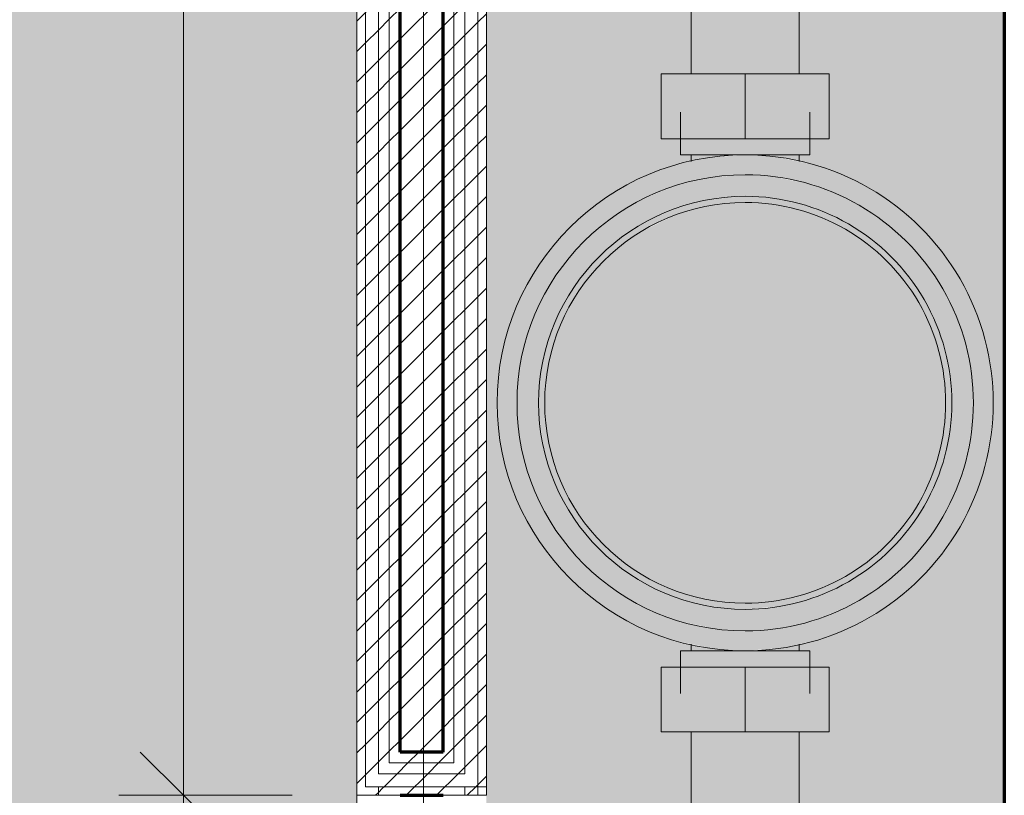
# Model space of a CAD drawing. Header units: metres. Extents: x -17.4 to -12.3, y -17 to 1.
# Tile 9 of 72: x -14.067 to -13.839, y -16.555 to -16.375. Entities that reach past the tile are written whole.
import ezdxf

# ---------------------------------------------------------------- set-up
doc = ezdxf.new("R2010")
doc.units = ezdxf.units.M
doc.linetypes.add('Tracejado 4mm', pattern=[0.006, 0.004, -0.002])
for name, color, linetype, lineweight in [('A-ANNO-DIMS', 7, 'Continuous', 9), ('A-ANNO-DIMS-10', 7, 'Continuous', 9), ('A-DETL-GENF', 7, 'Continuous', 5), ('A-WALL', 7, 'Continuous', 70), ('A-WALL-FNSH', 7, 'Continuous', 70), ('A-WALL-PATT', 7, 'Continuous', 70), ('G-ANNO-TEXT', 7, 'Continuous', 9), ('I-WALL', 7, 'Continuous', 5), ('P-PIPE', 7, 'Continuous', 5)]:
    doc.layers.add(name, color=color, linetype=linetype, lineweight=lineweight)
doc.layers.add('A-DETL', color=7, linetype='Continuous', lineweight=5, true_color=0x00a600)
doc.styles.add('Arial_7', font='arial.ttf', dxfattribs={"height": 0.025})
doc.dimstyles.new('Com_linha__ref__contínua__-_Cor_Vermelha_Arial_2_5mm_5', dxfattribs={"dimscale": 0.3048, "dimtxt": 0.025506, "dimasz": 0.065617, "dimexe": 0.049213, "dimexo": 0.049213, "dimgap": 0.004921, "dimtad": 1, "dimlfac": 100, "dimrnd": 0.01, "dimdsep": 46, "dimtxsty": 'Arial_7', "dimblk1": 'OBLIQUE', "dimblk2": 'OBLIQUE', "dimsah": 1, "dimcen": 0.09, "dimdle": 0.049213, "dimazin": 0, "dimtfac": 1, "dimtdec": 4, "dimtix": 1, "dimtmove": 0, "dimatfit": 3, "dimfxl": 1, "dimtvp": 1, "dimtolj": 1, "dimtzin": 0, "dimarcsym": 2})
pattern_1 = [(45, (-19.8451535, 0), (-0.0035355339, 0.0035355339), [])]

# ---------------------------------------------------------------- blocks, each defined once
blk = doc.blocks.new('Hidrômetro - Hidrômetro 3m³_h 3_4_-3047294-DET_MURETA Copiar 1')
at = {"layer": 'P-PIPE', "true_color": 0x0076ec}
for points in [[(0.0575, 0), (0.05681, 0.00878), (0.05495, 0.01695), (0.05181, 0.02495), (0.04736, 0.03257), (0.04215, 0.03911), (0.03585, 0.04496), (0.02875, 0.0498), (0.02101, 0.05353), (0.01279, 0.05606), (0.00395, 0.05734), (-0.0043, 0.05734), (-0.01279, 0.05606), (-0.02101, 0.05353), (-0.02875, 0.0498), (-0.03585, 0.04496), (-0.04215, 0.03911), (-0.04751, 0.03239), (-0.05181, 0.02495), (-0.05495, 0.01695), (-0.05691, 0.00788), (-0.0575, 0), (-0.05289, 0), (-0.05214, 0.00857), (-0.05042, 0.01589), (-0.04749, 0.02323), (-0.0437, 0.02979), (-0.03877, 0.03597), (-0.0328, 0.04147), (-0.02644, 0.0458), (-0.01932, 0.04923), (-0.01177, 0.05156), (-0.00358, 0.05274), (0.0043, 0.05269), (0.01177, 0.05156), (0.01932, 0.04923), (0.0265, 0.04576), (0.03305, 0.04129), (0.03907, 0.0356), (0.0437, 0.02979), (0.04765, 0.02295), (0.05054, 0.01559), (0.05235, 0.00714), (0.05289, 0), (0.05748, 0)], [(0.05289, 0), (0.0523, 0.00788), (0.05054, 0.01559), (0.04749, 0.02323), (0.04364, 0.02987), (0.03877, 0.03597), (0.03298, 0.04135), (0.02644, 0.0458), (0.01932, 0.04923), (0.01177, 0.05156), (0.00358, 0.05274), (-0.00395, 0.05274), (-0.01177, 0.05156), (-0.01932, 0.04923), (-0.0265, 0.04576), (-0.03305, 0.04129), (-0.03907, 0.0356), (-0.0437, 0.02979), (-0.04765, 0.02295), (-0.05054, 0.01559), (-0.05235, 0.00714), (-0.05289, 0), (-0.04789, 0), (-0.04718, 0.00788), (-0.04576, 0.01412), (-0.04299, 0.02105), (-0.03957, 0.02698), (-0.03511, 0.03257), (-0.02986, 0.03744), (-0.02394, 0.04147), (-0.0175, 0.04458), (-0.01066, 0.04669), (-0.00358, 0.04776), (0.00395, 0.0477), (0.01137, 0.04647), (0.0175, 0.04458), (0.02422, 0.04129), (0.03008, 0.03724), (0.03511, 0.03257), (0.03957, 0.02698), (0.04315, 0.02078), (0.04576, 0.01411), (0.04735, 0.00714), (0.04793, 0), (0.0523, 0)], [(0.04789, 0), (0.04718, 0.00788), (0.04576, 0.01412), (0.04315, 0.02078), (0.03957, 0.02698), (0.03511, 0.03257), (0.02986, 0.03744), (0.02394, 0.04147), (0.0175, 0.04458), (0.01066, 0.04669), (0.00358, 0.04776), (-0.00395, 0.0477), (-0.01137, 0.04647), (-0.0175, 0.04458), (-0.02422, 0.04129), (-0.02987, 0.03743), (-0.03511, 0.03257), (-0.03957, 0.02698), (-0.04315, 0.02078), (-0.04576, 0.01411), (-0.04735, 0.00714), (-0.04789, 0), (-0.04647, 0), (-0.04576, 0.00808), (-0.04367, 0.01589), (-0.04024, 0.02323), (-0.0356, 0.02987), (-0.02986, 0.03561), (-0.02323, 0.04024), (-0.01589, 0.04367), (-0.00807, 0.04576), (0, 0.04647), (0.00807, 0.04576), (0.01589, 0.04367), (0.02323, 0.04024), (0.03008, 0.03539), (0.03565, 0.02979), (0.04024, 0.02323), (0.04375, 0.01559), (0.04576, 0.00807), (0.04647, 0), (0.04735, 0)], [(0.04647, 0), (0.04576, 0.00807), (0.04367, 0.01589), (0.04024, 0.02323), (0.0356, 0.02987), (0.02987, 0.0356), (0.02323, 0.04024), (0.01589, 0.04367), (0.00807, 0.04576), (0, 0.04647), (-0.00807, 0.04576), (-0.01589, 0.04367), (-0.02323, 0.04024), (-0.02987, 0.0356), (-0.0356, 0.02987), (-0.04024, 0.02323), (-0.04367, 0.01589), (-0.04576, 0.00807), (-0.04647, 0), (0.04576, 0)], [(-0.0575, 0.00884), (-0.0575, 0.015), (-0.06125, 0.015), (-0.06125, 0), (-0.0575, 0), (-0.0575, 0.00878)], [(0.06125, 0.01412), (0.06125, 0.015), (0.0575, 0.015), (0.0575, 0), (0.06125, 0), (0.06125, 0.01356)], [(-0.0575, -0.0013), (-0.0575, 0), (-0.06125, 0), (-0.06125, -0.015), (-0.0575, -0.015), (-0.0575, -0.00375)], [(0.0575, 0), (0.05289, 0), (0.05214, -0.00857), (0.05054, -0.01559), (0.04749, -0.02323), (0.04364, -0.02987), (0.03877, -0.03597), (0.03298, -0.04135), (0.02644, -0.0458), (0.01932, -0.04923), (0.01177, -0.05156), (0.00358, -0.05274), (-0.0043, -0.05269), (-0.01177, -0.05156), (-0.01932, -0.04923), (-0.0265, -0.04576), (-0.03298, -0.04135), (-0.03907, -0.0356), (-0.0437, -0.02979), (-0.04765, -0.02295), (-0.05054, -0.01559), (-0.05233, -0.00747), (-0.05289, 0), (-0.0575, 0), (-0.05686, -0.00857), (-0.05495, -0.01695), (-0.05181, -0.02495), (-0.04751, -0.03239), (-0.04215, -0.03911), (-0.03585, -0.04496), (-0.02875, -0.0498), (-0.02101, -0.05353), (-0.01279, -0.05606), (-0.00395, -0.05734), (0.0043, -0.05734), (0.01279, -0.05606), (0.02101, -0.05353), (0.02875, -0.0498), (0.03585, -0.04496), (0.04215, -0.03911), (0.04751, -0.03239), (0.05181, -0.02495), (0.05495, -0.01695), (0.05691, -0.00788), (0.05748, -0.00027)], [(0.05289, 0), (0.04789, 0), (0.04735, -0.00714), (0.04576, -0.01412), (0.04315, -0.02078), (0.03957, -0.02698), (0.03511, -0.03257), (0.02986, -0.03744), (0.02394, -0.04147), (0.0175, -0.04458), (0.01066, -0.04669), (0.00358, -0.04776), (-0.00395, -0.0477), (-0.01137, -0.04647), (-0.0175, -0.04458), (-0.02412, -0.04135), (-0.02987, -0.03743), (-0.03511, -0.03257), (-0.03957, -0.02698), (-0.04315, -0.02078), (-0.04576, -0.01411), (-0.04735, -0.00714), (-0.04789, 0), (-0.05289, 0), (-0.05226, -0.00807), (-0.05042, -0.01589), (-0.04749, -0.02323), (-0.0437, -0.02979), (-0.03877, -0.03597), (-0.0328, -0.04147), (-0.02644, -0.0458), (-0.01932, -0.04923), (-0.01177, -0.05156), (-0.00358, -0.05274), (0.00395, -0.05274), (0.01177, -0.05156), (0.01932, -0.04923), (0.0265, -0.04576), (0.03298, -0.04135), (0.03907, -0.0356), (0.0437, -0.02979), (0.04765, -0.02295), (0.05054, -0.01559), (0.05235, -0.00714), (0.05278, -0.00148)], [(0.04789, 0), (0.04647, 0), (0.04576, -0.00808), (0.04367, -0.01589), (0.0399, -0.02372), (0.0356, -0.02987), (0.02986, -0.03561), (0.02323, -0.04024), (0.01589, -0.04367), (0.00807, -0.04576), (0, -0.04647), (-0.00807, -0.04576), (-0.01589, -0.04367), (-0.02323, -0.04024), (-0.02987, -0.0356), (-0.03565, -0.02979), (-0.04024, -0.02323), (-0.04367, -0.01589), (-0.04582, -0.00747), (-0.04647, 0), (-0.04789, 0), (-0.04728, -0.00747), (-0.04576, -0.01412), (-0.04299, -0.02105), (-0.03957, -0.02698), (-0.03511, -0.03257), (-0.02986, -0.03744), (-0.02394, -0.04147), (-0.0175, -0.04458), (-0.01066, -0.04669), (-0.00358, -0.04776), (0.00395, -0.0477), (0.01137, -0.04647), (0.0175, -0.04458), (0.02394, -0.04147), (0.03008, -0.03724), (0.03511, -0.03257), (0.03957, -0.02698), (0.04315, -0.02078), (0.04576, -0.01411), (0.04735, -0.00714)], [(0.04647, 0), (-0.04647, 0), (-0.04576, -0.00807), (-0.04367, -0.01589), (-0.0399, -0.02372), (-0.0356, -0.02987), (-0.02987, -0.0356), (-0.02323, -0.04024), (-0.01589, -0.04367), (-0.00807, -0.04576), (0, -0.04647), (0.00807, -0.04576), (0.01589, -0.04367), (0.02323, -0.04024), (0.03008, -0.03539), (0.0356, -0.02987), (0.04024, -0.02323), (0.04367, -0.01589), (0.04576, -0.00807)], [(0.06125, -0.00942), (0.06125, 0), (0.0575, 0), (0.0575, -0.015), (0.06125, -0.015), (0.06125, -0.01061)]]:
    blk.add_hatch(color=150, dxfattribs=at).paths.add_polyline_path(points)
h = blk.add_hatch(color=150, dxfattribs=at)
h.paths.add_polyline_path([(0.0575, 0.00857), (0.0575, 0.0125), (0.05597, 0.01245), (0.05691, 0.00788), (0.0575, 0.0013), (0.0575, 0.0075)])
h.paths.add_polyline_path([(-0.05596, 0.0125), (-0.0575, 0.0125), (-0.0574, 0.0013), (-0.05678, 0.00891), (-0.05597, 0.01245)])
h = blk.add_hatch(color=150, dxfattribs=at)
h.paths.add_polyline_path([(0.0575, -0.00478), (0.05748, -0.00027), (0.05678, -0.00891), (0.05596, -0.0125), (0.0575, -0.0125), (0.0575, -0.00575)])
h.paths.add_polyline_path([(-0.05596, -0.0125), (-0.05691, -0.00788), (-0.0575, -0.0013), (-0.0575, -0.0125), (-0.05686, -0.0125)])
at = {"layer": 'P-PIPE'}
for p, q in [((-0.0575, 0.015), (-0.06736, 0.015)), ((-0.0575, 0), (-0.0575, 0.015)), ((0.06736, 0.015), (0.0575, 0.015)), ((0.0575, 0), (0.0575, 0.015)), ((-0.05596, 0.0125), (-0.0575, 0.0125)), ((0.0575, 0.0125), (0.05596, 0.0125)), ((-0.0575, -0.015), (-0.0575, 0)), ((0.0575, -0.015), (0.0575, 0)), ((-0.0575, -0.0125), (-0.05596, -0.0125)), ((0.05596, -0.0125), (0.0575, -0.0125)), ((-0.06736, -0.015), (-0.0575, -0.015)), ((0.0575, -0.015), (0.06736, -0.015))]:
    blk.add_line(p, q, dxfattribs=at)
for radius, start, end in [(0.0575, 360, 180), (0.05289, 360, 180), (0.04789, 360, 180), (0.04647, 360, 180), (0.0575, 180, 360), (0.05289, 180, 360), (0.04789, 180, 360), (0.04647, 180, 360)]:
    blk.add_arc((0, 0), radius, start, end, dxfattribs=at)
blk = doc.blocks.new('Tubete porca de PVC com bucha de latão 3-4 - Tubete porca de PVC com bucha de latão 3-4-2921738-DET_MURETA Copiar 1')
at = {"layer": 'P-PIPE', "true_color": 0x7f7f7f}
for points in [[(0.03, 0.01949), (0.015, 0.01949), (0.015, 0), (0.03, 0), (0.03, 0.01589)], [(0.015, -0.0125), (0.015, 0.0125), (-0.03, 0.0125), (-0.03, -0.0125), (0.01173, -0.0125)], [(0.03, 0), (0.015, 0), (0.015, -0.01949), (0.03, -0.01949), (0.03, -0.00747)]]:
    blk.add_hatch(color=8, dxfattribs=at).paths.add_polyline_path(points)
at = {"layer": 'P-PIPE'}
for p, q in [((0.015, 0), (0.015, 0.01949)), ((0.015, 0.01949), (0.03, 0.01949)), ((0.03, 0.01949), (0.03, 0)), ((0.015, 0.0125), (-0.03, 0.0125)), ((0.015, -0.01949), (0.015, 0)), ((0.015, 0), (0.03, 0)), ((0.03, 0), (0.03, -0.01949)), ((-0.03, -0.0125), (0.015, -0.0125)), ((0.03, -0.01949), (0.015, -0.01949))]:
    blk.add_line(p, q, dxfattribs=at)
blk = doc.blocks.new('Tubete porca de PVC com bucha de latão 3-4 - Tubete porca de PVC com bucha de latão 3-4-2923064-DET_MURETA Copiar 1')
at = {"layer": 'P-PIPE', "true_color": 0x7f7f7f}
for points in [[(0.015, 0), (0.03, 0), (0.03, 0.01949), (0.015, 0.01949), (0.015, 0.00747)], [(-0.0202, -0.01139), (-0.0202, -0.0125), (0.015, -0.0125), (0.015, 0.0125), (-0.0202, 0.01241), (-0.0202, -0.00927)], [(0.015, -0.01949), (0.03, -0.01949), (0.03, 0), (0.015, 0), (0.015, -0.00878)]]:
    blk.add_hatch(color=8, dxfattribs=at).paths.add_polyline_path(points)
at = {"layer": 'P-PIPE'}
for p, q in [((0.015, 0), (0.015, 0.01949)), ((0.015, 0.01949), (0.03, 0.01949)), ((0.03, 0.01949), (0.03, 0)), ((0.015, 0.0125), (-0.0202, 0.0125)), ((0.015, -0.01949), (0.015, 0)), ((0.03, 0), (0.015, 0)), ((0.03, 0), (0.03, -0.01949)), ((-0.0202, -0.0125), (0.015, -0.0125)), ((0.03, -0.01949), (0.015, -0.01949))]:
    blk.add_line(p, q, dxfattribs=at)
blk = doc.blocks.new('DIMBLOCK11-DET_MURETA Copiar 1')
at = {"layer": 'A-ANNO-DIMS-10', "color": 242, "true_color": 0xbd2b2e}
for p, q in [((-14.1051, -16.86954), (-14.1051, -16.03954)), ((-14.1051, -16.05454), (-14.1151, -16.04454)), ((-14.1051, -16.05454), (-14.1201, -16.05454)), ((-14.1051, -16.05454), (-14.0951, -16.06454)), ((-14.1051, -16.05454), (-14.00374, -16.05454)), ((-14.1051, -16.85454), (-14.1151, -16.84454)), ((-14.1051, -16.85454), (-14.1201, -16.85454)), ((-14.1051, -16.85454), (-14.0951, -16.86454)), ((-14.1051, -16.85454), (-14.00374, -16.85454))]:
    blk.add_line(p, q, dxfattribs=at)
at = {"layer": 'A-ANNO-DIMS-10', "color": 0, "insert": (-14.13906, -16.47377), "char_height": 0.025, "width": 0.0461471, "attachment_point": 1, "rotation": 90, "line_spacing_factor": 0.941778, "style": 'Arial_7'}
blk.add_mtext('80', dxfattribs=at)
blk = doc.blocks.new('_Oblique')
at = {"color": 0, "linetype": 'ByBlock', "lineweight": -2}
blk.add_line((-0.5, -0.5), (0.5, 0.5), dxfattribs=at)
blk = doc.blocks.new('DIMBLOCK17-DET_MURETA Copiar 1')
at = {"layer": 'A-ANNO-DIMS-10', "color": 242, "true_color": 0xbd2b2e}
for p, q in [((-14.02896, -16.55454), (-14.03896, -16.54454)), ((-14.02896, -16.55454), (-14.04396, -16.55454)), ((-14.02896, -16.70454), (-14.02896, -16.55454)), ((-14.02896, -16.55454), (-14.01896, -16.56454)), ((-14.02896, -16.55454), (-14.00374, -16.55454)), ((-14.02896, -16.70454), (-14.03896, -16.69454)), ((-14.02896, -16.70454), (-14.04396, -16.70454)), ((-14.02896, -16.70454), (-14.01896, -16.71454)), ((-14.02896, -16.70454), (-14.00374, -16.70454))]:
    blk.add_line(p, q, dxfattribs=at)
at = {"layer": 'A-ANNO-DIMS-10', "color": 0, "insert": (-14.06292, -16.64877), "char_height": 0.025, "width": 0.0461471, "attachment_point": 1, "rotation": 90, "line_spacing_factor": 0.941778, "style": 'Arial_7'}
blk.add_mtext('15', dxfattribs=at)
blk = doc.blocks.new('DIMBLOCK18-DET_MURETA Copiar 1')
at = {"layer": 'A-ANNO-DIMS-10', "color": 242, "true_color": 0xbd2b2e}
for p, q in [((-14.02896, -16.55454), (-14.02896, -16.03954)), ((-14.02896, -16.05454), (-14.03896, -16.04454)), ((-14.02896, -16.05454), (-14.04396, -16.05454)), ((-14.02896, -16.05454), (-14.01896, -16.06454)), ((-14.02896, -16.05454), (-14.00374, -16.05454)), ((-14.02896, -16.55454), (-14.03896, -16.54454)), ((-14.02896, -16.55454), (-14.04396, -16.55454)), ((-14.02896, -16.55454), (-14.01896, -16.56454)), ((-14.02896, -16.55454), (-14.00374, -16.55454))]:
    blk.add_line(p, q, dxfattribs=at)
at = {"layer": 'A-ANNO-DIMS-10', "color": 0, "insert": (-14.06292, -16.32377), "char_height": 0.025, "width": 0.0461471, "attachment_point": 1, "rotation": 90, "line_spacing_factor": 0.941778, "style": 'Arial_7'}
blk.add_mtext('50', dxfattribs=at)

msp = doc.modelspace()

# ---------------------------------------------------------------- hatches: boundary and pattern name
at = {"layer": 'A-DETL-GENF', "true_color": 0xd2e2c2}
h = msp.add_hatch(color=254, dxfattribs=at)
h.paths.add_polyline_path([(-14.35874, -17.0051), (-13.83874, -17.0051), (-13.83874, -16.85454), (-13.98874, -16.85454), (-13.98874, -16.7695), (-13.99061, -16.76962), (-13.99061, -16.76442), (-14.00917, -16.76442), (-14.00917, -16.7651), (-14.04748, -16.76517), (-14.04748, -16.7651), (-14.00957, -16.7651), (-14.00917, -16.76441), (-13.98974, -16.76441), (-13.98874, -16.76341), (-13.98874, -16.74565), (-13.98974, -16.74465), (-13.99061, -16.74462), (-13.99061, -16.73962), (-13.98874, -16.73974), (-13.98874, -16.05454), (-13.83874, -16.05454), (-13.83874, -15.83601), (-14.35874, -15.83601), (-14.35874, -16.71282)])
h.paths.add_polyline_path([(-14.06565, -16.77803), (-14.06466, -16.77791), (-14.064, -16.77771), (-14.06292, -16.77702), (-14.06334, -16.77737), (-14.064, -16.77772), (-14.06524, -16.778), (-14.06564, -16.77803)])
h.paths.add_polyline_path([(-14.06596, -16.77803), (-14.06695, -16.77793), (-14.06765, -16.7777), (-14.06873, -16.77701), (-14.06827, -16.77736), (-14.06759, -16.77772), (-14.06686, -16.77794)])
h.paths.add_polyline_path([(-14.06, -16.77482), (-14.05963, -16.77454), (-14.05991, -16.77477)])
h.paths.add_polyline_path([(-14.05674, -16.77334), (-14.05603, -16.77305), (-14.05615, -16.77316), (-14.05663, -16.77331)])
h.paths.add_polyline_path([(-14.05249, -16.77255), (-14.05067, -16.77219), (-14.05, -16.77182), (-14.05004, -16.77186), (-14.05121, -16.77237), (-14.052, -16.7725), (-14.05247, -16.77255)])
h.paths.add_polyline_path([(-14.07912, -16.77255), (-14.08024, -16.77242), (-14.08096, -16.77219), (-14.08163, -16.77182), (-14.08157, -16.77185), (-14.08088, -16.77221), (-14.07965, -16.77248), (-14.07945, -16.7725)])
h.paths.add_polyline_path([(-14.04906, -16.77101), (-14.04841, -16.77015), (-14.04851, -16.77035), (-14.04897, -16.77091)])
h.paths.add_polyline_path([(-14.08256, -16.77101), (-14.08313, -16.77031), (-14.0831, -16.77034)])
h.paths.add_polyline_path([(-14.04788, -16.76857), (-14.04765, -16.76612), (-14.04772, -16.76708), (-14.04787, -16.76848)])
h.paths.add_polyline_path([(-14.08411, -16.76525), (-14.08426, -16.7651), (-14.08414, -16.7651)])
h.paths.add_polyline_path([(-14.11637, -16.76455), (-14.11657, -16.76441), (-14.11673, -16.76415)])
h.paths.add_polyline_path([(-14.00917, -16.74465), (-14.00985, -16.74397), (-14.00917, -16.74397), (-14.00917, -16.74433)])
h.paths.add_polyline_path([(-14.08796, -16.74401), (-14.08796, -16.74397), (-14.08498, -16.74398)])
h.paths.add_polyline_path([(-14.04747, -16.74397), (-14.04765, -16.74397), (-14.04765, -16.7426), (-14.04748, -16.74392)])
h.paths.add_polyline_path([(-14.05569, -16.73606), (-14.05603, -16.73601), (-14.05577, -16.73604)])
at = {"layer": 'A-WALL-PATT', "lineweight": 5, "true_color": 0x808080}
h = msp.add_hatch(dxfattribs=at)
h.set_pattern_fill('FP_1', color=8, style=0, pattern_type=2)
h.set_pattern_definition(pattern_1)
h.paths.add_polyline_path([(-13.98374, -16.70704), (-13.98124, -16.70704), (-13.98129, -16.70454), (-13.98374, -16.70454), (-13.98374, -16.70638)])
h.paths.add_polyline_path([(-13.96624, -16.54954), (-13.96624, -16.54704), (-13.98124, -16.54704), (-13.98124, -16.20204), (-13.98374, -16.20204), (-13.98374, -16.54954), (-13.97874, -16.54954)])
h = msp.add_hatch(dxfattribs=at)
h.set_pattern_fill('FP_1', color=8, style=0, pattern_type=2)
h.set_pattern_definition(pattern_1)
h.paths.add_polyline_path([(-13.98124, -16.70704), (-13.97874, -16.70704), (-13.97884, -16.70454), (-13.98124, -16.70454), (-13.98124, -16.70639)])
h.paths.add_polyline_path([(-13.98124, -16.54704), (-13.96874, -16.54704), (-13.96874, -16.54454), (-13.97874, -16.54454), (-13.97874, -16.20204), (-13.98124, -16.20204), (-13.98124, -16.54454)])
h = msp.add_hatch(dxfattribs=at)
h.set_pattern_fill('FP_1', color=8, style=0, pattern_type=2)
h.set_pattern_definition(pattern_1)
h.paths.add_polyline_path([(-13.97874, -16.70704), (-13.96874, -16.70704), (-13.96874, -16.70454), (-13.97874, -16.70454), (-13.97874, -16.70641)])
h.paths.add_polyline_path([(-13.97874, -16.54454), (-13.96874, -16.54454), (-13.96874, -16.20204), (-13.97874, -16.20204), (-13.97874, -16.53015)])
h = msp.add_hatch(dxfattribs=at)
h.set_pattern_fill('FP_1', color=8, style=0, pattern_type=2)
h.set_pattern_definition(pattern_1)
h.paths.add_polyline_path([(-13.96874, -16.70704), (-13.96624, -16.70704), (-13.96624, -16.70454), (-13.96874, -16.70463), (-13.96874, -16.70645)])
h.paths.add_polyline_path([(-13.96624, -16.54704), (-13.96624, -16.20204), (-13.96874, -16.20204), (-13.96874, -16.54704)])
h = msp.add_hatch(dxfattribs=at)
h.set_pattern_fill('FP_1', color=8, style=0, pattern_type=2)
h.set_pattern_definition(pattern_1)
h.paths.add_polyline_path([(-13.96624, -16.70704), (-13.96374, -16.70704), (-13.96374, -16.70454), (-13.96624, -16.70454), (-13.96624, -16.70646)])
h.paths.add_polyline_path([(-13.96374, -16.54954), (-13.96374, -16.20204), (-13.96624, -16.20204), (-13.96624, -16.54954)])
at = {"layer": 'I-WALL', "true_color": 0x808080}
h = msp.add_hatch(dxfattribs=at)
h.set_pattern_fill('FP_1', color=8, style=0, pattern_type=2)
h.set_pattern_definition(pattern_1)
h.paths.add_polyline_path([(-13.98747, -16.70704), (-13.98674, -16.70704), (-13.98679, -16.70454), (-13.98874, -16.70454), (-13.98874, -16.70704)])
h.paths.add_polyline_path([(-13.98874, -16.55454), (-13.98374, -16.55454), (-13.98374, -16.55254), (-13.98674, -16.55254), (-13.98674, -16.20204), (-13.98874, -16.20204), (-13.98874, -16.49362)])
h.paths.add_polyline_path([(-13.97874, -16.55454), (-13.97974, -16.55254), (-13.98374, -16.55254), (-13.98124, -16.55354)])
h.paths.add_polyline_path([(-13.96874, -16.55454), (-13.95874, -16.55454), (-13.95874, -16.55254), (-13.96774, -16.55254)])
h = msp.add_hatch(dxfattribs=at)
h.set_pattern_fill('FP_1', color=8, style=0, pattern_type=2)
h.set_pattern_definition(pattern_1)
h.paths.add_polyline_path([(-13.98374, -16.70704), (-13.98374, -16.70454), (-13.98674, -16.70454), (-13.98674, -16.70704)])
h.paths.add_polyline_path([(-13.97874, -16.55454), (-13.96874, -16.55454), (-13.96774, -16.55254), (-13.96374, -16.55254), (-13.96374, -16.54954), (-13.98374, -16.54954), (-13.98374, -16.20204), (-13.98674, -16.20204), (-13.98674, -16.55254), (-13.98374, -16.55254), (-13.98374, -16.55454), (-13.98124, -16.55454)])
h.paths.add_polyline_path([(-13.97874, -16.55454), (-13.98374, -16.55254), (-13.97974, -16.55254)])
h = msp.add_hatch(dxfattribs=at)
h.set_pattern_fill('FP_1', color=8, style=0, pattern_type=2)
h.set_pattern_definition(pattern_1)
h.paths.add_polyline_path([(-13.96374, -16.70704), (-13.96074, -16.70704), (-13.96074, -16.70454), (-13.96374, -16.70454), (-13.96374, -16.70647)])
h.paths.add_polyline_path([(-13.96074, -16.55254), (-13.96074, -16.20204), (-13.96374, -16.20204), (-13.96374, -16.55254)])
h = msp.add_hatch(dxfattribs=at)
h.set_pattern_fill('FP_1', color=8, style=0, pattern_type=2)
h.set_pattern_definition(pattern_1)
h.paths.add_polyline_path([(-13.96074, -16.70704), (-13.95874, -16.70704), (-13.95874, -16.70454), (-13.96074, -16.70454), (-13.96074, -16.70649)])
h.paths.add_polyline_path([(-13.95874, -16.55254), (-13.95874, -16.20204), (-13.96074, -16.20204), (-13.96074, -16.55254)])
at = {"layer": 'I-WALL', "true_color": 0x5b783c}
h = msp.add_hatch(color=77, dxfattribs=at)
h.paths.add_polyline_path([(-13.95874, -16.68704), (-13.91584, -16.68704), (-13.91584, -16.68346), (-13.91384, -16.68146), (-13.91384, -16.67096), (-13.91754, -16.66716), (-13.91754, -16.64726), (-13.91124, -16.64726), (-13.91124, -16.63939), (-13.91278, -16.63939), (-13.91278, -16.63024), (-13.9146, -16.62431), (-13.91486, -16.62303), (-13.91533, -16.61788), (-13.91479, -16.61236), (-13.91443, -16.61074), (-13.91278, -16.60551), (-13.91278, -16.59645), (-13.91124, -16.59645), (-13.91124, -16.58999), (-13.91692, -16.58999), (-13.91692, -16.57499), (-13.91124, -16.57499), (-13.91124, -16.53979), (-13.91823, -16.53979), (-13.91823, -16.52479), (-13.91374, -16.52479), (-13.91374, -16.52104), (-13.91124, -16.52104), (-13.91124, -16.5195), (-13.91569, -16.51849), (-13.92369, -16.51535), (-13.93113, -16.51105), (-13.93785, -16.50569), (-13.9437, -16.49939), (-13.94854, -16.49229), (-13.95227, -16.48455), (-13.9548, -16.47634), (-13.95608, -16.46749), (-13.95608, -16.45924), (-13.9548, -16.45075), (-13.95227, -16.44253), (-13.94854, -16.43479), (-13.9437, -16.42769), (-13.93785, -16.42139), (-13.93089, -16.41589), (-13.92369, -16.41174), (-13.91569, -16.4086), (-13.91124, -16.40758), (-13.91124, -16.40604), (-13.91374, -16.40604), (-13.91374, -16.40229), (-13.91823, -16.40229), (-13.91823, -16.38729), (-13.91124, -16.38729), (-13.91124, -16.34229), (-13.91754, -16.34229), (-13.91754, -16.32229), (-13.91384, -16.31859), (-13.91384, -16.30809), (-13.91584, -16.30609), (-13.91584, -16.30209), (-13.91124, -16.30209), (-13.91124, -16.28359), (-13.90874, -16.28359), (-13.90885, -16.26579), (-13.91304, -16.26579), (-13.91282, -16.26229), (-13.91204, -16.26099), (-13.91205, -16.24886), (-13.91276, -16.24818), (-13.91419, -16.24644), (-13.91499, -16.24653), (-13.91509, -16.24652), (-13.91554, -16.24635), (-13.91605, -16.2458), (-13.91619, -16.24546), (-13.91623, -16.24482), (-13.91619, -16.2446), (-13.91585, -16.24405), (-13.91567, -16.24387), (-13.9156, -16.24387), (-13.91665, -16.24119), (-13.91695, -16.23979), (-13.91964, -16.23979), (-13.91959, -16.23479), (-13.91683, -16.23479), (-13.91662, -16.23319), (-13.91567, -16.23072), (-13.91599, -16.23039), (-13.91619, -16.22998), (-13.91624, -16.22937), (-13.91603, -16.22875), (-13.91592, -16.22856), (-13.91554, -16.22824), (-13.91499, -16.22805), (-13.91435, -16.2281), (-13.91419, -16.22814), (-13.91419, -16.22826), (-13.91252, -16.22608), (-13.90884, -16.2234), (-13.90556, -16.22204), (-13.95874, -16.22204), (-13.95874, -16.67629)])
h.paths.add_polyline_path([(-13.83874, -16.68704), (-13.83874, -16.22204), (-13.89706, -16.22204), (-13.89339, -16.22357), (-13.88983, -16.22618), (-13.88955, -16.22634), (-13.88893, -16.22695), (-13.88863, -16.22718), (-13.88796, -16.22803), (-13.88754, -16.22806), (-13.88709, -16.22824), (-13.8866, -16.22875), (-13.88643, -16.22912), (-13.8864, -16.22977), (-13.88636, -16.23014), (-13.88493, -16.23359), (-13.88444, -16.23729), (-13.88452, -16.23788), (-13.88497, -16.2411), (-13.88643, -16.2446), (-13.88629, -16.2453), (-13.88574, -16.24629), (-13.88543, -16.24729), (-13.88543, -16.26102), (-13.88466, -16.26229), (-13.88444, -16.26579), (-13.88874, -16.26579), (-13.88874, -16.28359), (-13.88624, -16.28359), (-13.88624, -16.30209), (-13.88164, -16.30209), (-13.88164, -16.30609), (-13.88364, -16.30809), (-13.88364, -16.31859), (-13.87994, -16.32229), (-13.87994, -16.34229), (-13.88624, -16.34229), (-13.88624, -16.38729), (-13.87925, -16.38729), (-13.87925, -16.40229), (-13.88374, -16.40229), (-13.88374, -16.40604), (-13.88624, -16.40604), (-13.88624, -16.40758), (-13.88179, -16.4086), (-13.87379, -16.41174), (-13.86635, -16.41603), (-13.85963, -16.42139), (-13.85379, -16.42769), (-13.84895, -16.43479), (-13.84522, -16.44253), (-13.84268, -16.45075), (-13.8414, -16.45996), (-13.8414, -16.46784), (-13.84268, -16.47634), (-13.84522, -16.48455), (-13.84895, -16.49229), (-13.85379, -16.49939), (-13.85963, -16.50569), (-13.8666, -16.51119), (-13.87379, -16.51535), (-13.88179, -16.51849), (-13.88624, -16.5195), (-13.88624, -16.52104), (-13.88374, -16.52104), (-13.88374, -16.52479), (-13.87925, -16.52479), (-13.87925, -16.53979), (-13.88624, -16.53979), (-13.88624, -16.57499), (-13.88057, -16.57499), (-13.88057, -16.58999), (-13.88624, -16.58999), (-13.88624, -16.59645), (-13.8847, -16.59645), (-13.8847, -16.60551), (-13.88293, -16.61122), (-13.88262, -16.61273), (-13.88216, -16.61792), (-13.88262, -16.62303), (-13.88333, -16.62596), (-13.8847, -16.63024), (-13.8847, -16.63939), (-13.88624, -16.63939), (-13.88624, -16.64726), (-13.87994, -16.64726), (-13.87994, -16.66726), (-13.88364, -16.67096), (-13.88364, -16.68146), (-13.88164, -16.68346), (-13.88164, -16.68704), (-13.85746, -16.68704)])
h.paths.add_polyline_path([(-13.9114, -16.24568), (-13.91089, -16.24475), (-13.91129, -16.24404), (-13.91256, -16.24092), (-13.91282, -16.23979), (-13.91419, -16.23988), (-13.91408, -16.24071), (-13.91255, -16.24417), (-13.9114, -16.24567)])
h.paths.add_polyline_path([(-13.9142, -16.23479), (-13.91282, -16.23479), (-13.91264, -16.23426), (-13.91244, -16.23332), (-13.91112, -16.23013), (-13.90855, -16.22695), (-13.90621, -16.22513), (-13.90793, -16.22585), (-13.91088, -16.22824), (-13.91282, -16.23084), (-13.91408, -16.23387)])

# ---------------------------------------------------------------- linework, layer by layer
at = {"layer": 'A-DETL', "color": 7}
msp.add_line((-13.98874, -16.85454), (-13.98874, -16.05454), dxfattribs=at)
at = {"layer": 'A-DETL', "color": 8, "linetype": 'Tracejado 4mm', "true_color": 0x808080}
msp.add_line((-13.95874, -16.70704), (-13.95874, -16.20204), dxfattribs=at)
at = {"layer": 'A-WALL', "lineweight": 5}
for p, q in [((-13.98674, -16.55254), (-13.98674, -16.05454)), ((-13.98374, -16.54954), (-13.98374, -16.05954)), ((-13.98124, -16.54704), (-13.98124, -16.20204)), ((-13.96624, -16.54704), (-13.96624, -16.20204)), ((-13.96374, -16.54954), (-13.96374, -16.20204)), ((-13.96074, -16.55454), (-13.96074, -16.20204)), ((-13.98124, -16.54704), (-13.96624, -16.54704)), ((-13.98374, -16.54954), (-13.96374, -16.54954)), ((-13.95874, -16.55254), (-13.98674, -16.55254)), ((-13.98374, -16.55254), (-13.98374, -16.55454)), ((-13.96374, -16.55454), (-13.96374, -16.55254)), ((-13.95874, -16.55454), (-13.95874, -16.55254)), ((-13.98374, -16.55454), (-13.97874, -16.55454)), ((-13.96874, -16.55454), (-13.96374, -16.55454)), ((-13.96074, -16.55454), (-13.95874, -16.55454))]:
    msp.add_line(p, q, dxfattribs=at)
at = {"layer": 'A-WALL'}
for p, q in [((-13.97874, -16.54454), (-13.97874, -16.20204)), ((-13.96874, -16.54454), (-13.96874, -16.20204)), ((-13.96874, -16.54454), (-13.97874, -16.54454)), ((-13.97874, -16.55454), (-13.96874, -16.55454))]:
    msp.add_line(p, q, dxfattribs=at)
at = {"layer": 'A-WALL-FNSH', "lineweight": 5}
for p, q in [((-13.98874, -16.05454), (-13.98874, -16.55454)), ((-13.95874, -16.20204), (-13.95874, -16.55254)), ((-13.98874, -16.55454), (-13.98374, -16.55454)), ((-13.96374, -16.55454), (-13.96074, -16.55454))]:
    msp.add_line(p, q, dxfattribs=at)
at = {"layer": 'G-ANNO-TEXT'}
msp.add_line((-13.97334, -16.61373), (-13.97334, -15.95199), dxfattribs=at)
at = {"layer": 'I-WALL', "lineweight": 70}
msp.add_line((-13.83874, -16.20204), (-13.83874, -16.70704), dxfattribs=at)

# ---------------------------------------------------------------- block references
at = {"layer": 'P-PIPE'}
for name, p, rotation in [('Tubete porca de PVC com bucha de latão 3-4 - Tubete porca de PVC com bucha de latão 3-4-2921738-DET_MURETA Copiar 1', (-13.89874, -16.37229), 269.9999999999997), ('Hidrômetro - Hidrômetro 3m³_h 3_4_-3047294-DET_MURETA Copiar 1', (-13.89874, -16.46354), 269.9999999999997), ('Tubete porca de PVC com bucha de latão 3-4 - Tubete porca de PVC com bucha de latão 3-4-2923064-DET_MURETA Copiar 1', (-13.89874, -16.55479), 89.99999999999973)]:
    msp.add_blockref(name, p, dxfattribs=dict(at, rotation=rotation))

# ---------------------------------------------------------------- dimensions: what is measured, and where the dimension line sits
at = {"layer": 'A-ANNO-DIMS', "color": 242, "true_color": 0xbd2b2e}
for base, p1, p2, override, picture, middle in [((-14.1051, -16.05454), (-13.98874, -16.85454), (-13.98874, -16.05454), {"dimpost": '<>', "dimfxl": 0.8}, 'DIMBLOCK11-DET_MURETA Copiar 1', (-14.11937, -16.45454)), ((-14.02896, -16.05454), (-13.98874, -16.55454), (-13.98874, -16.05454), {"dimpost": '<>', "dimfxl": 0.5}, 'DIMBLOCK18-DET_MURETA Copiar 1', (-14.04323, -16.30454)), ((-14.02896, -16.55454), (-13.98874, -16.70454), (-13.98874, -16.55454), {"dimpost": '<>', "dimfxl": 0.15}, 'DIMBLOCK17-DET_MURETA Copiar 1', (-14.04323, -16.62954))]:
    dim = msp.add_linear_dim(base=base, p1=p1, p2=p2, angle=90, dimstyle='Com_linha__ref__contínua__-_Cor_Vermelha_Arial_2_5mm_5', override=override, dxfattribs=at)
    dim.commit()
    dim.dimension.update_dxf_attribs({"geometry": picture, "text_midpoint": middle})

doc.saveas('drawing.dxf')
